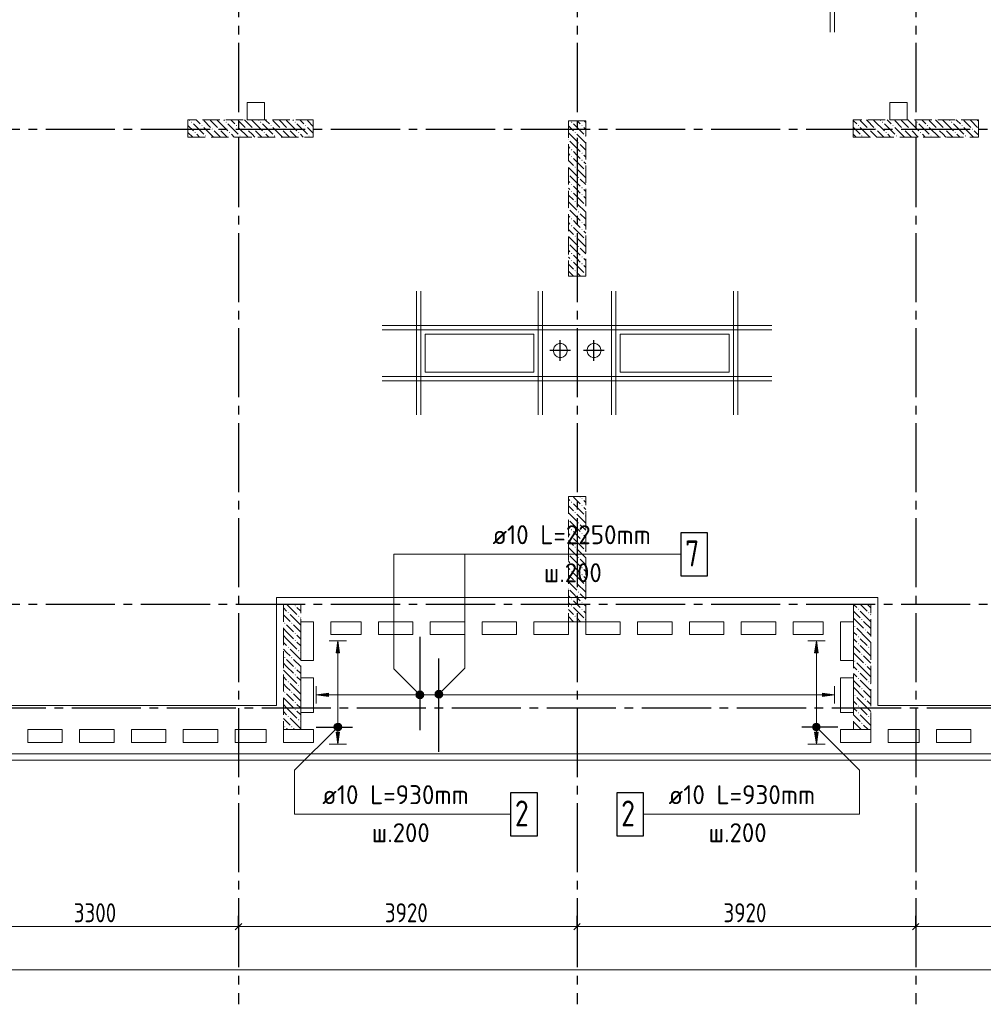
# Model space of a CAD drawing. Header units: millimetres. Extents: x 0 to 61017, y 0 to 42000.
# Tile 12 of 16: x 32307 to 43462, y 16970 to 28370. Entities that reach past the tile are written whole.
import ezdxf

# ---------------------------------------------------------------- set-up
doc = ezdxf.new("R2010")
doc.units = ezdxf.units.MM
doc.linetypes.add('______2', pattern=[270, 200, -70])
doc.linetypes.add('______5', pattern=[1100, 800, -100, 100, -100])
for name, color, linetype, lineweight in [('Standard', 7, 'Continuous', 25), ('ЖБ Перекрытие верхний уровень', 7, 'Continuous', 35), ('ЖБ Пилон', 7, 'Continuous', 35), ('Обрамление проемов стержнями', 7, 'Continuous', 25), ('Оси', 40, '______5', 18), ('Позиционная метка линия выноска', 7, 'Continuous', 13), ('Позиционная метка номер позиции', 7, 'Continuous', 13)]:
    doc.layers.add(name, color=color, linetype=linetype, lineweight=lineweight)
doc.layers.add('Обрамление П-обр. равн.', color=7, linetype='Continuous', lineweight=25, true_color=0x5f1e0f)
doc.styles.add('GOST 2.304-81', font='txt')
doc.styles.add('ISOCPEUR', font='txt')

msp = doc.modelspace()

# ---------------------------------------------------------------- hatches: boundary and pattern name
at = {"layer": 'ЖБ Пилон', "linetype": 'Continuous', "lineweight": 18, "transparency": 33554687}
for points in [[(34290, 27183), (34297, 27190), (34303, 27183), (34297, 27177)], [(34410, 27143), (34417, 27150), (34423, 27143), (34417, 27137)], [(34690, 27183), (34697, 27190), (34703, 27183), (34697, 27177)], [(34810, 27143), (34817, 27150), (34823, 27143), (34817, 27137)], [(35090, 27183), (35097, 27190), (35103, 27183), (35097, 27177)], [(35210, 27143), (35217, 27150), (35223, 27143), (35217, 27137)], [(35490, 27183), (35497, 27190), (35503, 27183), (35497, 27177)], [(35610, 27143), (35617, 27150), (35623, 27143), (35617, 27137)], [(38690, 27183), (38697, 27190), (38703, 27183), (38697, 27177)], [(38810, 27143), (38817, 27150), (38823, 27143), (38817, 27137)], [(42010, 27143), (42017, 27150), (42023, 27143), (42017, 27137)], [(42290, 27183), (42297, 27190), (42303, 27183), (42297, 27177)], [(42410, 27143), (42417, 27150), (42423, 27143), (42417, 27137)], [(42690, 27183), (42697, 27190), (42703, 27183), (42697, 27177)], [(42810, 27143), (42817, 27150), (42823, 27143), (42817, 27137)], [(43090, 27183), (43097, 27190), (43103, 27183), (43097, 27177)], [(43210, 27143), (43217, 27150), (43223, 27143), (43217, 27137)], [(34330, 27063), (34337, 27070), (34343, 27063), (34337, 27057)], [(34450, 27023), (34457, 27030), (34463, 27023), (34457, 27017)], [(34530, 27103), (34537, 27110), (34543, 27103), (34537, 27097)], [(34610, 27103), (34617, 27110), (34623, 27103), (34617, 27097)], [(34730, 27063), (34737, 27070), (34743, 27063), (34737, 27057)], [(34850, 27023), (34857, 27030), (34863, 27023), (34857, 27017)], [(34930, 27103), (34937, 27110), (34943, 27103), (34937, 27097)], [(35010, 27103), (35017, 27110), (35023, 27103), (35017, 27097)], [(35130, 27063), (35137, 27070), (35143, 27063), (35137, 27057)], [(35250, 27023), (35257, 27030), (35263, 27023), (35257, 27017)], [(35330, 27103), (35337, 27110), (35343, 27103), (35337, 27097)], [(35410, 27103), (35417, 27110), (35423, 27103), (35417, 27097)], [(35530, 27063), (35537, 27070), (35543, 27063), (35537, 27057)], [(35650, 27023), (35657, 27030), (35663, 27023), (35657, 27017)], [(38730, 27063), (38737, 27070), (38743, 27063), (38737, 27057)], [(38850, 27023), (38857, 27030), (38860, 27027), (38860, 27020), (38857, 27017)], [(42050, 27023), (42057, 27030), (42063, 27023), (42057, 27017)], [(42130, 27103), (42137, 27110), (42143, 27103), (42137, 27097)], [(42210, 27103), (42217, 27110), (42223, 27103), (42217, 27097)], [(42330, 27063), (42337, 27070), (42343, 27063), (42337, 27057)], [(42450, 27023), (42457, 27030), (42463, 27023), (42457, 27017)], [(42530, 27103), (42537, 27110), (42543, 27103), (42537, 27097)], [(42610, 27103), (42617, 27110), (42623, 27103), (42617, 27097)], [(42730, 27063), (42737, 27070), (42743, 27063), (42737, 27057)], [(42850, 27023), (42857, 27030), (42863, 27023), (42857, 27017)], [(42930, 27103), (42937, 27110), (42943, 27103), (42937, 27097)], [(43010, 27103), (43017, 27110), (43023, 27103), (43017, 27097)], [(43130, 27063), (43137, 27070), (43143, 27063), (43137, 27057)], [(43250, 27023), (43257, 27030), (43263, 27023), (43257, 27017)], [(43330, 27103), (43337, 27110), (43343, 27103), (43337, 27097)], [(38660, 26987), (38663, 26983), (38660, 26980)], [(38770, 26943), (38777, 26950), (38783, 26943), (38777, 26937)], [(38690, 26863), (38697, 26870), (38703, 26863), (38697, 26857)], [(38690, 26783), (38697, 26790), (38703, 26783), (38697, 26777)], [(38810, 26823), (38817, 26830), (38823, 26823), (38817, 26817)], [(38810, 26743), (38817, 26750), (38823, 26743), (38817, 26737)], [(38660, 26587), (38663, 26583), (38660, 26580)], [(38730, 26663), (38737, 26670), (38743, 26663), (38737, 26657)], [(38850, 26623), (38857, 26630), (38860, 26627), (38860, 26620), (38857, 26617)], [(38690, 26463), (38697, 26470), (38703, 26463), (38697, 26457)], [(38770, 26543), (38777, 26550), (38783, 26543), (38777, 26537)], [(38690, 26383), (38697, 26390), (38703, 26383), (38697, 26377)], [(38810, 26423), (38817, 26430), (38823, 26423), (38817, 26417)], [(38810, 26343), (38817, 26350), (38823, 26343), (38817, 26337)], [(38730, 26263), (38737, 26270), (38743, 26263), (38737, 26257)], [(38850, 26223), (38857, 26230), (38860, 26227), (38860, 26220), (38857, 26217)], [(38660, 26187), (38663, 26183), (38660, 26180)], [(38770, 26143), (38777, 26150), (38783, 26143), (38777, 26137)], [(38690, 26063), (38697, 26070), (38703, 26063), (38697, 26057)], [(38810, 26023), (38817, 26030), (38823, 26023), (38817, 26017)], [(38690, 25983), (38697, 25990), (38703, 25983), (38697, 25977)], [(38810, 25943), (38817, 25950), (38823, 25943), (38817, 25937)], [(38660, 25787), (38663, 25783), (38660, 25780)], [(38730, 25863), (38737, 25870), (38743, 25863), (38737, 25857)], [(38850, 25823), (38857, 25830), (38860, 25827), (38860, 25820), (38857, 25817)], [(38690, 25663), (38697, 25670), (38703, 25663), (38697, 25657)], [(38770, 25743), (38777, 25750), (38783, 25743), (38777, 25737)], [(38690, 25583), (38697, 25590), (38703, 25583), (38697, 25577)], [(38810, 25623), (38817, 25630), (38823, 25623), (38817, 25617)], [(38810, 25543), (38817, 25550), (38823, 25543), (38817, 25537)], [(38730, 25463), (38737, 25470), (38743, 25463), (38737, 25457)], [(38850, 25423), (38857, 25430), (38860, 25427), (38860, 25420), (38857, 25417)], [(38810, 22823), (38817, 22830), (38823, 22823), (38817, 22817)], [(38690, 22783), (38697, 22790), (38703, 22783), (38697, 22777)], [(38810, 22743), (38817, 22750), (38823, 22743), (38817, 22737)], [(38660, 22587), (38663, 22583), (38660, 22580)], [(38730, 22663), (38737, 22670), (38743, 22663), (38737, 22657)], [(38850, 22623), (38857, 22630), (38860, 22627), (38860, 22620), (38857, 22617)], [(38690, 22463), (38697, 22470), (38703, 22463), (38697, 22457)], [(38770, 22543), (38777, 22550), (38783, 22543), (38777, 22537)], [(38690, 22383), (38697, 22390), (38703, 22383), (38697, 22377)], [(38810, 22423), (38817, 22430), (38823, 22423), (38817, 22417)], [(38810, 22343), (38817, 22350), (38823, 22343), (38817, 22337)], [(38730, 22263), (38737, 22270), (38743, 22263), (38737, 22257)], [(38850, 22223), (38857, 22230), (38860, 22227), (38860, 22220), (38857, 22217)], [(38660, 22187), (38663, 22183), (38660, 22180)], [(38770, 22143), (38777, 22150), (38783, 22143), (38777, 22137)], [(38690, 22063), (38697, 22070), (38703, 22063), (38697, 22057)], [(38810, 22023), (38817, 22030), (38823, 22023), (38817, 22017)], [(38690, 21983), (38697, 21990), (38703, 21983), (38697, 21977)], [(38810, 21943), (38817, 21950), (38823, 21943), (38817, 21937)], [(38660, 21787), (38663, 21783), (38660, 21780)], [(38730, 21863), (38737, 21870), (38743, 21863), (38737, 21857)], [(38850, 21823), (38857, 21830), (38860, 21827), (38860, 21820), (38857, 21817)], [(38690, 21663), (38697, 21670), (38703, 21663), (38697, 21657)], [(38770, 21743), (38777, 21750), (38783, 21743), (38777, 21737)], [(35490, 21583), (35497, 21590), (35503, 21583), (35497, 21577)], [(38690, 21583), (38697, 21590), (38703, 21583), (38697, 21577)], [(38810, 21623), (38817, 21630), (38823, 21623), (38817, 21617)], [(38810, 21543), (38817, 21550), (38823, 21543), (38817, 21537)], [(42010, 21543), (42017, 21550), (42023, 21543), (42017, 21537)], [(35410, 21503), (35417, 21510), (35423, 21503), (35417, 21497)], [(35530, 21463), (35537, 21470), (35543, 21463), (35537, 21457)], [(38730, 21463), (38737, 21470), (38743, 21463), (38737, 21457)], [(42130, 21503), (42137, 21510), (42143, 21503), (42137, 21497)], [(35370, 21383), (35377, 21390), (35383, 21383), (35377, 21377)], [(35450, 21383), (35457, 21390), (35463, 21383), (35457, 21377)], [(38850, 21423), (38857, 21430), (38860, 21427), (38860, 21420), (38857, 21417)], [(41970, 21343), (41977, 21350), (41983, 21343), (41977, 21337)], [(42050, 21423), (42057, 21430), (42063, 21423), (42057, 21417)], [(35490, 21263), (35497, 21270), (35503, 21263), (35497, 21257)], [(42010, 21223), (42017, 21230), (42023, 21223), (42017, 21217)], [(42090, 21303), (42097, 21310), (42103, 21303), (42097, 21297)], [(35410, 21103), (35417, 21110), (35423, 21103), (35417, 21097)], [(35490, 21183), (35497, 21190), (35503, 21183), (35497, 21177)], [(42010, 21143), (42017, 21150), (42023, 21143), (42017, 21137)], [(42130, 21103), (42137, 21110), (42143, 21103), (42137, 21097)], [(35370, 20983), (35377, 20990), (35383, 20983), (35377, 20977)], [(35450, 20983), (35457, 20990), (35463, 20983), (35457, 20977)], [(35530, 21063), (35537, 21070), (35543, 21063), (35537, 21057)], [(42050, 21023), (42057, 21030), (42063, 21023), (42057, 21017)], [(35490, 20863), (35497, 20870), (35503, 20863), (35497, 20857)], [(41970, 20943), (41977, 20950), (41983, 20943), (41977, 20937)], [(42090, 20903), (42097, 20910), (42103, 20903), (42097, 20897)], [(35490, 20783), (35497, 20790), (35503, 20783), (35497, 20777)], [(42010, 20823), (42017, 20830), (42023, 20823), (42017, 20817)], [(42010, 20743), (42017, 20750), (42023, 20743), (42017, 20737)], [(35410, 20703), (35417, 20710), (35423, 20703), (35417, 20697)], [(35530, 20663), (35537, 20670), (35543, 20663), (35537, 20657)], [(42130, 20703), (42137, 20710), (42143, 20703), (42137, 20697)], [(35370, 20583), (35377, 20590), (35383, 20583), (35377, 20577)], [(35450, 20583), (35457, 20590), (35463, 20583), (35457, 20577)], [(41970, 20543), (41977, 20550), (41983, 20543), (41977, 20537)], [(42050, 20623), (42057, 20630), (42063, 20623), (42057, 20617)], [(35490, 20463), (35497, 20470), (35503, 20463), (35497, 20457)], [(42010, 20423), (42017, 20430), (42023, 20423), (42017, 20417)], [(42090, 20503), (42097, 20510), (42103, 20503), (42097, 20497)], [(35410, 20303), (35417, 20310), (35423, 20303), (35417, 20297)], [(35490, 20383), (35497, 20390), (35503, 20383), (35497, 20377)], [(42010, 20343), (42017, 20350), (42023, 20343), (42017, 20337)], [(42130, 20303), (42137, 20310), (42143, 20303), (42137, 20297)], [(35370, 20183), (35377, 20190), (35383, 20183), (35377, 20177)], [(35450, 20183), (35457, 20190), (35463, 20183), (35457, 20177)], [(35530, 20263), (35537, 20270), (35543, 20263), (35537, 20257)], [(42050, 20223), (42057, 20230), (42063, 20223), (42057, 20217)]]:
    msp.add_hatch(color=7, dxfattribs=at).paths.add_polyline_path(points, flags=16)
at = {"layer": 'Обрамление П-обр. равн.', "linetype": 'Continuous', "lineweight": 13, "transparency": 33554687}
for points in [[(36010, 21040), (35990, 21180), (35970, 21040)], [(41550, 21040), (41530, 21180), (41510, 21040)], [(36901, 20530), (36901, 20575), (36895, 20553)], [(36901, 20575), (36917, 20514), (36917, 20591)], [(36901, 20575), (36901, 20530), (36917, 20514)], [(36917, 20591), (36940, 20508), (36940, 20598)], [(36917, 20591), (36917, 20514), (36940, 20508)], [(36940, 20598), (36940, 20508), (36962, 20514)], [(36940, 20598), (36962, 20514), (36962, 20591)], [(36962, 20591), (36962, 20514), (36979, 20530)], [(36962, 20591), (36979, 20530), (36979, 20575)], [(36979, 20575), (36979, 20530), (36985, 20553)], [(41600, 20533), (41740, 20553), (41600, 20573)]]:
    msp.add_hatch(color=7, dxfattribs=at).paths.add_polyline_path(points)
for points in [[(35880, 20533), (35740, 20553), (35880, 20573)], [(36010, 20120), (35990, 19980), (35970, 20120)], [(41550, 20120), (41530, 19980), (41510, 20120)]]:
    msp.add_hatch(color=7, dxfattribs=at).paths.add_polyline_path(points, flags=16)
at = {"layer": 'Позиционная метка номер позиции', "linetype": 'Continuous', "lineweight": 13, "transparency": 33554687}
for points in [[(36908, 20521), (36951, 20596), (36897, 20541)], [(36897, 20541), (36951, 20596), (36929, 20596)], [(36897, 20541), (36929, 20596), (36897, 20564)], [(36897, 20564), (36929, 20596), (36908, 20584)], [(36908, 20521), (36972, 20584), (36951, 20596)], [(36929, 20509), (36972, 20584), (36908, 20521)], [(36929, 20509), (36983, 20564), (36972, 20584)], [(36951, 20509), (36983, 20564), (36929, 20509)], [(36951, 20509), (36983, 20541), (36983, 20564)], [(36983, 20541), (36951, 20509), (36972, 20521)], [(37117, 20571), (37192, 20528), (37128, 20592)], [(37117, 20549), (37171, 20517), (37117, 20571)], [(37117, 20571), (37171, 20517), (37192, 20528)], [(37149, 20517), (37117, 20549), (37128, 20528)], [(37117, 20549), (37149, 20517), (37171, 20517)], [(37128, 20592), (37203, 20549), (37149, 20603)], [(37128, 20592), (37192, 20528), (37203, 20549)], [(37149, 20603), (37203, 20549), (37203, 20571)], [(37149, 20603), (37203, 20571), (37171, 20603)], [(37171, 20603), (37203, 20571), (37192, 20592)], [(36022, 20148), (35958, 20212), (35947, 20191)], [(36022, 20148), (35947, 20191), (36001, 20137)], [(36001, 20137), (35947, 20191), (35947, 20169)], [(36033, 20169), (35979, 20223), (35958, 20212)], [(36033, 20169), (35958, 20212), (36022, 20148)], [(36033, 20191), (36001, 20223), (35979, 20223)], [(36033, 20191), (35979, 20223), (36033, 20169)], [(36001, 20223), (36033, 20191), (36022, 20212)], [(41487, 20191), (41519, 20223), (41498, 20212)], [(41519, 20223), (41487, 20191), (41487, 20169)], [(41519, 20223), (41487, 20169), (41541, 20223)], [(41541, 20223), (41487, 20169), (41498, 20148)], [(41541, 20223), (41498, 20148), (41562, 20212)], [(41562, 20212), (41498, 20148), (41519, 20137)], [(41562, 20212), (41519, 20137), (41573, 20191)], [(41573, 20191), (41519, 20137), (41541, 20137)], [(41573, 20191), (41541, 20137), (41573, 20169)], [(36001, 20137), (35947, 20169), (35979, 20137)], [(35979, 20137), (35947, 20169), (35958, 20148)], [(41573, 20169), (41541, 20137), (41562, 20148)]]:
    msp.add_hatch(color=7, dxfattribs=at).paths.add_polyline_path(points)

# ---------------------------------------------------------------- linework, layer by layer
at = {"layer": 'Standard', "color": 8, "linetype": '______5', "lineweight": -3, "transparency": 33554687}
for p, q in [((38565, 24420), (38565, 24660)), ((38955, 24420), (38955, 24660)), ((38685, 24540), (38445, 24540)), ((39075, 24540), (38835, 24540))]:
    msp.add_line(p, q, dxfattribs=at)
at = {"layer": 'Standard', "color": 7, "linetype": 'Continuous', "lineweight": 25, "transparency": 33554687}
for p, q in [((34802, 17833), (34877, 17907)), ((38723, 17833), (38797, 17907)), ((42642, 17833), (42717, 17907))]:
    msp.add_line(p, q, dxfattribs=at)
at = {"layer": 'Standard', "color": 251, "linetype": 'Continuous', "lineweight": -3, "true_color": 0x656565, "transparency": 33554687}
for p, q in [((34840, 17870), (34840, 17995)), ((38760, 17870), (38760, 17995)), ((42680, 17870), (42680, 17995)), ((34840, 17870), (34840, 17745)), ((34840, 17870), (34840, 17418)), ((38760, 17870), (38760, 17745)), ((38760, 17870), (38760, 17418)), ((42680, 17870), (42680, 17745)), ((42680, 17870), (42680, 17418))]:
    msp.add_line(p, q, dxfattribs=at)
at = {"layer": 'Standard', "color": 7, "linetype": 'Continuous', "lineweight": 13, "transparency": 33554687}
for p, q in [((31540, 17870), (34840, 17870)), ((34840, 17870), (38760, 17870)), ((38760, 17870), (42680, 17870)), ((42680, 17870), (45980, 17870)), ((49280, 17370), (7200, 17370))]:
    msp.add_line(p, q, dxfattribs=at)
at = {"layer": 'Standard', "color": 254, "linetype": 'Continuous', "lineweight": 13, "true_color": 0xc4c4ff, "transparency": 33554687}
msp.add_lwpolyline([(7029, 19795), (49781, 19795), (49781, 34901), (7029, 34901), (7029, 19795)], dxfattribs=at)
at = {"layer": 'ЖБ Перекрытие верхний уровень', "color": 7, "linetype": 'Continuous', "lineweight": 18, "transparency": 33554687}
for p, q in [((35140, 27410), (34940, 27410)), ((34940, 27410), (34940, 27210)), ((35140, 27210), (35140, 27410)), ((42580, 27410), (42380, 27410)), ((42380, 27410), (42380, 27210)), ((42580, 27210), (42580, 27410)), ((34940, 27210), (35140, 27210)), ((42380, 27210), (42580, 27210)), ((38260, 24730), (37000, 24730)), ((37000, 24730), (37000, 24290)), ((38260, 24290), (38260, 24730)), ((40520, 24730), (39260, 24730)), ((39260, 24730), (39260, 24290)), ((40520, 24290), (40520, 24730)), ((38493, 24577), (38485, 24553)), ((38485, 24553), (38485, 24527)), ((38485, 24527), (38493, 24503)), ((38508, 24597), (38493, 24577)), ((38528, 24612), (38508, 24597)), ((38552, 24620), (38528, 24612)), ((38578, 24620), (38552, 24620)), ((38602, 24612), (38578, 24620)), ((38622, 24597), (38602, 24612)), ((38637, 24577), (38622, 24597)), ((38645, 24553), (38637, 24577)), ((38637, 24503), (38645, 24527)), ((38645, 24527), (38645, 24553)), ((38883, 24577), (38875, 24553)), ((38875, 24553), (38875, 24527)), ((38875, 24527), (38883, 24503)), ((38898, 24597), (38883, 24577)), ((38918, 24612), (38898, 24597)), ((38942, 24620), (38918, 24612)), ((38968, 24620), (38942, 24620)), ((38992, 24612), (38968, 24620)), ((39012, 24597), (38992, 24612)), ((39027, 24577), (39012, 24597)), ((39035, 24553), (39027, 24577)), ((39027, 24503), (39035, 24527)), ((39035, 24527), (39035, 24553)), ((38493, 24503), (38508, 24483)), ((38508, 24483), (38528, 24468)), ((38528, 24468), (38552, 24460)), ((38552, 24460), (38578, 24460)), ((38578, 24460), (38602, 24468)), ((38602, 24468), (38622, 24483)), ((38622, 24483), (38637, 24503)), ((38883, 24503), (38898, 24483)), ((38898, 24483), (38918, 24468)), ((38918, 24468), (38942, 24460)), ((38942, 24460), (38968, 24460)), ((38968, 24460), (38992, 24468)), ((38992, 24468), (39012, 24483)), ((39012, 24483), (39027, 24503)), ((37000, 24290), (38260, 24290)), ((39260, 24290), (40520, 24290)), ((35560, 20950), (35560, 21400)), ((35560, 21400), (35710, 21400)), ((35710, 21400), (35710, 20950)), ((35910, 21250), (35910, 21400)), ((35910, 21400), (36260, 21400)), ((36260, 21400), (36260, 21250)), ((36460, 21250), (36460, 21400)), ((36460, 21400), (36860, 21400)), ((36860, 21400), (36860, 21250)), ((37060, 21400), (37460, 21400)), ((37060, 21250), (37060, 21400)), ((37460, 21400), (37460, 21250)), ((37660, 21250), (37660, 21400)), ((37660, 21400), (38060, 21400)), ((38060, 21400), (38060, 21250)), ((38260, 21250), (38260, 21400)), ((38260, 21400), (38660, 21400)), ((38660, 21400), (38660, 21250)), ((38860, 21250), (38860, 21400)), ((38860, 21400), (39260, 21400)), ((39260, 21400), (39260, 21250)), ((39460, 21250), (39460, 21400)), ((39460, 21400), (39860, 21400)), ((39860, 21400), (39860, 21250)), ((40060, 21250), (40060, 21400)), ((40060, 21400), (40460, 21400)), ((40460, 21400), (40460, 21250)), ((40660, 21400), (41060, 21400)), ((40660, 21250), (40660, 21400)), ((41060, 21400), (41060, 21250)), ((41260, 21250), (41260, 21400)), ((41260, 21400), (41610, 21400)), ((41610, 21400), (41610, 21250)), ((41810, 20950), (41810, 21400)), ((41810, 21400), (41960, 21400)), ((41960, 21400), (41960, 20950)), ((36260, 21250), (35910, 21250)), ((36860, 21250), (36460, 21250)), ((37460, 21250), (37060, 21250)), ((38060, 21250), (37660, 21250)), ((38660, 21250), (38260, 21250)), ((39260, 21250), (38860, 21250)), ((39860, 21250), (39460, 21250)), ((40460, 21250), (40060, 21250)), ((41060, 21250), (40660, 21250)), ((41610, 21250), (41260, 21250)), ((35710, 20950), (35560, 20950)), ((41960, 20950), (41810, 20950)), ((35560, 20350), (35560, 20750)), ((35560, 20750), (35710, 20750)), ((35710, 20750), (35710, 20350)), ((41810, 20350), (41810, 20750)), ((41810, 20750), (41960, 20750)), ((41960, 20750), (41960, 20350)), ((35710, 20350), (35560, 20350)), ((41960, 20350), (41810, 20350)), ((32400, 20150), (32800, 20150)), ((32400, 20000), (32400, 20150)), ((32800, 20150), (32800, 20000)), ((33000, 20000), (33000, 20150)), ((33000, 20150), (33400, 20150)), ((33400, 20150), (33400, 20000)), ((33600, 20150), (34000, 20150)), ((33600, 20000), (33600, 20150)), ((34000, 20150), (34000, 20000)), ((34200, 20000), (34200, 20150)), ((34200, 20150), (34600, 20150)), ((34600, 20150), (34600, 20000)), ((34800, 20000), (34800, 20150)), ((34800, 20150), (35160, 20150)), ((35160, 20150), (35160, 20000)), ((35360, 20150), (35710, 20150)), ((35360, 20000), (35360, 20150)), ((35710, 20150), (35710, 20000)), ((41810, 20150), (42160, 20150)), ((41810, 20000), (41810, 20150)), ((42160, 20150), (42160, 20000)), ((42360, 20000), (42360, 20150)), ((42360, 20150), (42720, 20150)), ((42720, 20150), (42720, 20000)), ((42920, 20000), (42920, 20150)), ((42920, 20150), (43320, 20150)), ((43320, 20150), (43320, 20000)), ((32800, 20000), (32400, 20000)), ((33400, 20000), (33000, 20000)), ((34000, 20000), (33600, 20000)), ((34600, 20000), (34200, 20000)), ((35160, 20000), (34800, 20000)), ((35710, 20000), (35360, 20000)), ((42160, 20000), (41810, 20000)), ((42720, 20000), (42360, 20000)), ((43320, 20000), (42920, 20000)), ((28240, 19870), (49710, 19870))]:
    msp.add_line(p, q, dxfattribs=at)
at = {"layer": 'ЖБ Пилон', "color": 253, "linetype": '______2', "lineweight": 13, "true_color": 0xa0a0a0, "transparency": 33554687}
for p, q in [((35705, 27210), (34255, 27210)), ((34255, 27210), (34255, 27010)), ((35705, 27010), (35705, 27210)), ((38660, 27200), (38660, 25400)), ((38860, 27200), (38660, 27200)), ((38860, 25400), (38860, 27200)), ((43405, 27210), (41955, 27210)), ((41955, 27210), (41955, 27010)), ((43405, 27010), (43405, 27210)), ((34255, 27010), (35705, 27010)), ((41955, 27010), (43405, 27010)), ((38660, 25400), (38860, 25400)), ((38660, 22850), (38660, 21400)), ((38860, 22850), (38660, 22850)), ((38860, 21400), (38860, 22850)), ((35360, 21600), (35360, 20150)), ((35560, 21600), (35360, 21600)), ((35560, 20150), (35560, 21600)), ((41960, 21600), (41960, 20150)), ((42160, 21600), (41960, 21600)), ((42160, 20150), (42160, 21600)), ((38660, 21400), (38860, 21400)), ((35360, 20150), (35560, 20150)), ((41960, 20150), (42160, 20150))]:
    msp.add_line(p, q, dxfattribs=at)
at = {"layer": 'ЖБ Пилон', "color": 9, "linetype": 'Continuous', "lineweight": 18, "true_color": 0xc7c7c7, "transparency": 33554687}
for p, q in [((34255, 27145), (34317, 27083)), ((34270, 27210), (34277, 27203)), ((34317, 27163), (34437, 27043)), ((34357, 27203), (34350, 27210)), ((34397, 27163), (34357, 27203)), ((34437, 27203), (34517, 27123)), ((34517, 27203), (34510, 27210)), ((34517, 27203), (34597, 27123)), ((34590, 27210), (34597, 27203)), ((34597, 27203), (34717, 27083)), ((34670, 27210), (34677, 27203)), ((34717, 27163), (34837, 27043)), ((34757, 27203), (34750, 27210)), ((34797, 27163), (34757, 27203)), ((34837, 27203), (34917, 27123)), ((34917, 27203), (34910, 27210)), ((34917, 27203), (34997, 27123)), ((34990, 27210), (34997, 27203)), ((34997, 27203), (35117, 27083)), ((35070, 27210), (35077, 27203)), ((35117, 27163), (35237, 27043)), ((35157, 27203), (35150, 27210)), ((35197, 27163), (35157, 27203)), ((35237, 27203), (35317, 27123)), ((35317, 27203), (35310, 27210)), ((35317, 27203), (35397, 27123)), ((35390, 27210), (35397, 27203)), ((35397, 27203), (35517, 27083)), ((35470, 27210), (35477, 27203)), ((35517, 27163), (35637, 27043)), ((35557, 27203), (35550, 27210)), ((35597, 27163), (35557, 27203)), ((35637, 27203), (35705, 27135)), ((38660, 27140), (38717, 27083)), ((38717, 27163), (38837, 27043)), ((38797, 27163), (38760, 27200)), ((38840, 27200), (38860, 27180)), ((41957, 27203), (41955, 27205)), ((41997, 27163), (41957, 27203)), ((42037, 27203), (42117, 27123)), ((42117, 27203), (42110, 27210)), ((42117, 27203), (42197, 27123)), ((42190, 27210), (42197, 27203)), ((42197, 27203), (42317, 27083)), ((42270, 27210), (42277, 27203)), ((42317, 27163), (42437, 27043)), ((42357, 27203), (42350, 27210)), ((42397, 27163), (42357, 27203)), ((42437, 27203), (42517, 27123)), ((42517, 27203), (42510, 27210)), ((42517, 27203), (42597, 27123)), ((42590, 27210), (42597, 27203)), ((42597, 27203), (42717, 27083)), ((42670, 27210), (42677, 27203)), ((42717, 27163), (42837, 27043)), ((42757, 27203), (42750, 27210)), ((42797, 27163), (42757, 27203)), ((42837, 27203), (42917, 27123)), ((42917, 27203), (42910, 27210)), ((42917, 27203), (42997, 27123)), ((42990, 27210), (42997, 27203)), ((42997, 27203), (43117, 27083)), ((43070, 27210), (43077, 27203)), ((43117, 27163), (43237, 27043)), ((43157, 27203), (43150, 27210)), ((43197, 27163), (43157, 27203)), ((43237, 27203), (43317, 27123)), ((43317, 27203), (43310, 27210)), ((43317, 27203), (43397, 27123)), ((43390, 27210), (43397, 27203)), ((43397, 27203), (43405, 27195)), ((34255, 27065), (34310, 27010)), ((34357, 27043), (34390, 27010)), ((34437, 27123), (34550, 27010)), ((34597, 27043), (34557, 27083)), ((34630, 27010), (34597, 27043)), ((34637, 27083), (34710, 27010)), ((34757, 27043), (34790, 27010)), ((34837, 27123), (34950, 27010)), ((34997, 27043), (34957, 27083)), ((35030, 27010), (34997, 27043)), ((35037, 27083), (35110, 27010)), ((35157, 27043), (35190, 27010)), ((35237, 27123), (35350, 27010)), ((35397, 27043), (35357, 27083)), ((35430, 27010), (35397, 27043)), ((35437, 27083), (35510, 27010)), ((35557, 27043), (35590, 27010)), ((35637, 27123), (35705, 27055)), ((38660, 27060), (38757, 26963)), ((38757, 27043), (38860, 26940)), ((38837, 27123), (38860, 27100)), ((41955, 27125), (42037, 27043)), ((41957, 27043), (41990, 27010)), ((42037, 27123), (42150, 27010)), ((42197, 27043), (42157, 27083)), ((42230, 27010), (42197, 27043)), ((42237, 27083), (42310, 27010)), ((42357, 27043), (42390, 27010)), ((42437, 27123), (42550, 27010)), ((42597, 27043), (42557, 27083)), ((42630, 27010), (42597, 27043)), ((42637, 27083), (42710, 27010)), ((42757, 27043), (42790, 27010)), ((42837, 27123), (42950, 27010)), ((42997, 27043), (42957, 27083)), ((43030, 27010), (42997, 27043)), ((43037, 27083), (43110, 27010)), ((43157, 27043), (43190, 27010)), ((43237, 27123), (43350, 27010)), ((43397, 27043), (43357, 27083)), ((43405, 27035), (43397, 27043)), ((38677, 26963), (38797, 26843)), ((38860, 26860), (38797, 26923)), ((38660, 26900), (38677, 26883)), ((38660, 26820), (38677, 26803)), ((38757, 26803), (38717, 26843)), ((38797, 26763), (38757, 26803)), ((38837, 26803), (38860, 26780)), ((38660, 26740), (38717, 26683)), ((38717, 26763), (38837, 26643)), ((38837, 26723), (38860, 26700)), ((38660, 26660), (38757, 26563)), ((38677, 26563), (38797, 26443)), ((38757, 26643), (38860, 26540)), ((38660, 26500), (38677, 26483)), ((38860, 26460), (38797, 26523)), ((38660, 26420), (38677, 26403)), ((38660, 26340), (38717, 26283)), ((38757, 26403), (38717, 26443)), ((38717, 26363), (38837, 26243)), ((38797, 26363), (38757, 26403)), ((38837, 26403), (38860, 26380)), ((38660, 26260), (38757, 26163)), ((38757, 26243), (38860, 26140)), ((38837, 26323), (38860, 26300)), ((38677, 26163), (38797, 26043)), ((38860, 26060), (38797, 26123)), ((38660, 26100), (38677, 26083)), ((38660, 26020), (38677, 26003)), ((38757, 26003), (38717, 26043)), ((38797, 25963), (38757, 26003)), ((38837, 26003), (38860, 25980)), ((38660, 25940), (38717, 25883)), ((38717, 25963), (38837, 25843)), ((38837, 25923), (38860, 25900)), ((38660, 25860), (38757, 25763)), ((38757, 25843), (38860, 25740)), ((38660, 25700), (38677, 25683)), ((38677, 25763), (38797, 25643)), ((38860, 25660), (38797, 25723)), ((38660, 25620), (38677, 25603)), ((38660, 25540), (38717, 25483)), ((38757, 25603), (38717, 25643)), ((38717, 25563), (38837, 25443)), ((38797, 25563), (38757, 25603)), ((38837, 25603), (38860, 25580)), ((38660, 25460), (38720, 25400)), ((38757, 25443), (38800, 25400)), ((38837, 25523), (38860, 25500)), ((38660, 22820), (38677, 22803)), ((38757, 22803), (38717, 22843)), ((38797, 22763), (38757, 22803)), ((38790, 22850), (38797, 22843)), ((38837, 22803), (38860, 22780)), ((38660, 22740), (38717, 22683)), ((38717, 22763), (38837, 22643)), ((38837, 22723), (38860, 22700)), ((38660, 22660), (38757, 22563)), ((38757, 22643), (38860, 22540)), ((38660, 22500), (38677, 22483)), ((38677, 22563), (38797, 22443)), ((38860, 22460), (38797, 22523)), ((38660, 22420), (38677, 22403)), ((38757, 22403), (38717, 22443)), ((38717, 22363), (38837, 22243)), ((38797, 22363), (38757, 22403)), ((38837, 22403), (38860, 22380)), ((38660, 22340), (38717, 22283)), ((38660, 22260), (38757, 22163)), ((38757, 22243), (38860, 22140)), ((38837, 22323), (38860, 22300)), ((38677, 22163), (38797, 22043)), ((38860, 22060), (38797, 22123)), ((38660, 22100), (38677, 22083)), ((38660, 22020), (38677, 22003)), ((38757, 22003), (38717, 22043)), ((38797, 21963), (38757, 22003)), ((38837, 22003), (38860, 21980)), ((38660, 21940), (38717, 21883)), ((38717, 21963), (38837, 21843)), ((38837, 21923), (38860, 21900)), ((38660, 21860), (38757, 21763)), ((38757, 21843), (38860, 21740)), ((38660, 21700), (38677, 21683)), ((38677, 21763), (38797, 21643)), ((38860, 21660), (38797, 21723)), ((35360, 21560), (35397, 21523)), ((35400, 21600), (35517, 21483)), ((35517, 21563), (35560, 21520)), ((38660, 21620), (38677, 21603)), ((38757, 21603), (38717, 21643)), ((38717, 21563), (38837, 21443)), ((38797, 21563), (38757, 21603)), ((38837, 21603), (38860, 21580)), ((41997, 21563), (41960, 21600)), ((42040, 21600), (42117, 21523)), ((42120, 21600), (42160, 21560)), ((35397, 21443), (35360, 21480)), ((35437, 21403), (35397, 21443)), ((35437, 21483), (35557, 21363)), ((35557, 21443), (35560, 21440)), ((38660, 21540), (38717, 21483)), ((38660, 21460), (38720, 21400)), ((38757, 21443), (38800, 21400)), ((38837, 21523), (38860, 21500)), ((41960, 21520), (42037, 21443)), ((41960, 21440), (42077, 21323)), ((42037, 21523), (42157, 21403)), ((42160, 21480), (42157, 21483)), ((35397, 21283), (35360, 21320)), ((35397, 21363), (35477, 21283)), ((35477, 21363), (35560, 21280)), ((42117, 21203), (41997, 21323)), ((42160, 21320), (42077, 21403)), ((35360, 21240), (35397, 21203)), ((35397, 21283), (35477, 21203)), ((35557, 21203), (35517, 21243)), ((41960, 21280), (41997, 21243)), ((42117, 21283), (42160, 21240)), ((35360, 21160), (35397, 21123)), ((35397, 21203), (35517, 21083)), ((35517, 21163), (35560, 21120)), ((35560, 21200), (35557, 21203)), ((41997, 21163), (41960, 21200)), ((41960, 21120), (42037, 21043)), ((42037, 21203), (42117, 21123)), ((42037, 21123), (42157, 21003)), ((42117, 21203), (42160, 21160)), ((35397, 21043), (35360, 21080)), ((35437, 21003), (35397, 21043)), ((35437, 21083), (35557, 20963)), ((35557, 21043), (35560, 21040)), ((41960, 21040), (42077, 20923)), ((42160, 20920), (42077, 21003)), ((42160, 21080), (42157, 21083)), ((35397, 20883), (35360, 20920)), ((35397, 20963), (35477, 20883)), ((35397, 20883), (35477, 20803)), ((35477, 20963), (35560, 20880)), ((41960, 20880), (41997, 20843)), ((42117, 20803), (41997, 20923)), ((42117, 20883), (42160, 20840)), ((35360, 20840), (35397, 20803)), ((35360, 20760), (35397, 20723)), ((35397, 20803), (35517, 20683)), ((35557, 20803), (35517, 20843)), ((35517, 20763), (35560, 20720)), ((35560, 20800), (35557, 20803)), ((41997, 20763), (41960, 20800)), ((42037, 20803), (42117, 20723)), ((42117, 20803), (42160, 20760)), ((35397, 20643), (35360, 20680)), ((35437, 20603), (35397, 20643)), ((35437, 20683), (35557, 20563)), ((35557, 20643), (35560, 20640)), ((41960, 20720), (42037, 20643)), ((41960, 20640), (42077, 20523)), ((42037, 20723), (42157, 20603)), ((42160, 20680), (42157, 20683)), ((35397, 20483), (35360, 20520)), ((35397, 20563), (35477, 20483)), ((35477, 20563), (35560, 20480)), ((42117, 20403), (41997, 20523)), ((42160, 20520), (42077, 20603)), ((35360, 20440), (35397, 20403)), ((35397, 20483), (35477, 20403)), ((35557, 20403), (35517, 20443)), ((41960, 20480), (41997, 20443)), ((42117, 20483), (42160, 20440)), ((35360, 20360), (35397, 20323)), ((35397, 20403), (35517, 20283)), ((35517, 20363), (35560, 20320)), ((35560, 20400), (35557, 20403)), ((41997, 20363), (41960, 20400)), ((41960, 20320), (42037, 20243)), ((42037, 20403), (42117, 20323)), ((42037, 20323), (42157, 20203)), ((42117, 20403), (42160, 20360)), ((35397, 20243), (35360, 20280)), ((35437, 20203), (35397, 20243)), ((35437, 20283), (35557, 20163)), ((35557, 20243), (35560, 20240)), ((41960, 20240), (42050, 20150)), ((42130, 20150), (42077, 20203)), ((42160, 20280), (42157, 20283)), ((35397, 20163), (35410, 20150)), ((35477, 20163), (35490, 20150))]:
    msp.add_line(p, q, dxfattribs=at)
at = {"layer": 'Обрамление П-обр. равн.', "color": 7, "linetype": 'Continuous', "lineweight": 25, "transparency": 33554687}
for p, q in [((36940, 21225), (36940, 20145)), ((37160, 19895), (37160, 20975)), ((35740, 20180), (36160, 20180)), ((41780, 20180), (41360, 20180))]:
    msp.add_line(p, q, dxfattribs=at)
at = {"layer": 'Обрамление П-обр. равн.', "color": 251, "linetype": 'Continuous', "lineweight": 13, "true_color": 0x494949, "transparency": 33554687}
for p, q in [((35990, 21180), (35890, 21180)), ((35990, 21180), (35970, 21040)), ((36010, 21040), (35990, 21180)), ((35990, 21180), (36090, 21180)), ((35990, 21180), (35990, 21180)), ((41530, 21180), (41430, 21180)), ((41530, 21180), (41510, 21040)), ((41550, 21040), (41530, 21180)), ((41530, 21180), (41630, 21180)), ((41530, 21180), (41530, 21180)), ((35970, 21040), (36010, 21040)), ((35990, 20210), (35990, 21040)), ((41510, 21040), (41550, 21040)), ((41530, 20210), (41530, 21040)), ((35740, 20553), (35740, 20653)), ((41740, 20553), (41740, 20653)), ((35740, 20553), (35880, 20573)), ((35880, 20533), (35740, 20553)), ((35740, 20553), (35740, 20453)), ((35740, 20553), (35740, 20553)), ((35880, 20573), (35880, 20533)), ((35880, 20553), (36910, 20553)), ((36940, 20598), (36940, 20598)), ((36970, 20553), (41600, 20553)), ((41740, 20553), (41600, 20573)), ((41600, 20573), (41600, 20533)), ((41600, 20533), (41740, 20553)), ((41740, 20553), (41740, 20453)), ((41740, 20553), (41740, 20553)), ((36940, 20508), (36940, 20508)), ((35945, 20180), (35945, 20180)), ((36035, 20180), (36035, 20180)), ((41485, 20180), (41485, 20180)), ((41575, 20180), (41575, 20180)), ((35990, 19980), (35970, 20120)), ((35970, 20120), (36010, 20120)), ((35990, 20120), (35990, 20150)), ((36010, 20120), (35990, 19980)), ((41530, 19980), (41510, 20120)), ((41510, 20120), (41550, 20120)), ((41530, 20120), (41530, 20150)), ((41550, 20120), (41530, 19980)), ((35990, 19980), (35890, 19980)), ((35990, 19980), (36090, 19980)), ((35990, 19980), (35990, 19980)), ((41530, 19980), (41430, 19980)), ((41530, 19980), (41630, 19980)), ((41530, 19980), (41530, 19980))]:
    msp.add_line(p, q, dxfattribs=at)
at = {"layer": 'Обрамление П-обр. равн.', "color": 7, "linetype": 'Continuous', "lineweight": 25, "transparency": 33554687}
for points in [[(39960, 21930), (40270, 21930), (40270, 22430), (39960, 22430), (39960, 21930)], [(37990, 18920), (38300, 18920), (38300, 19420), (37990, 19420), (37990, 18920)], [(39220, 18920), (39530, 18920), (39530, 19420), (39220, 19420), (39220, 18920)]]:
    msp.add_lwpolyline(points, dxfattribs=at)
at = {"layer": 'Обрамление П-обр. равн.', "color": 251, "linetype": 'Continuous', "lineweight": 13, "true_color": 0x494949, "transparency": 33554687}
msp.add_circle((36940, 20553), 45, dxfattribs=at)
at = {"layer": 'Обрамление проемов стержнями', "color": 7, "linetype": 'Continuous', "lineweight": 18, "transparency": 33554687}
for p, q in [((36900, 23795), (36900, 25225)), ((36950, 23795), (36950, 25225)), ((38310, 23795), (38310, 25225)), ((38360, 23795), (38360, 25225)), ((39160, 23795), (39160, 25225)), ((39210, 23795), (39210, 25225)), ((40570, 23795), (40570, 25225)), ((40620, 23795), (40620, 25225)), ((36505, 24830), (41015, 24830)), ((36505, 24780), (41015, 24780)), ((36505, 24240), (41015, 24240)), ((36505, 24190), (41015, 24190))]:
    msp.add_line(p, q, dxfattribs=at)
for points in [[(41690, 28225), (41690, 29321), (41689, 29327), (41687, 29332), (41685, 29337), (41681, 29341), (41677, 29345), (41672, 29347), (41667, 29349), (41661, 29350), (41390, 29350)], [(41740, 28225), (41740, 29321), (41741, 29327), (41743, 29332), (41745, 29337), (41749, 29341), (41753, 29345), (41758, 29347), (41763, 29349), (41769, 29350), (42040, 29350)]]:
    msp.add_lwpolyline(points, dxfattribs=at)
at = {"layer": 'Оси', "color": 8, "linetype": '______5', "lineweight": -3, "transparency": 33554687}
for p, q in [((34840, 35800), (34840, 16970)), ((38760, 35800), (38760, 16970)), ((42680, 35800), (42680, 16970)), ((49910, 27100), (4600, 27100)), ((49910, 21600), (4600, 21600)), ((50210, 20400), (4600, 20400))]:
    msp.add_line(p, q, dxfattribs=at)
at = {"layer": 'Позиционная метка линия выноска', "color": 251, "linetype": 'Continuous', "lineweight": 13, "true_color": 0x494949, "transparency": 33554687}
msp.add_lwpolyline([(49100, 34450), (49100, 21680), (45800, 21680), (45800, 20430), (42240, 20430), (42240, 21680), (35280, 21680), (35280, 20430), (31720, 20430), (31720, 21400)], dxfattribs=at)
at = {"layer": 'Позиционная метка номер позиции', "color": 7, "linetype": 'Continuous', "lineweight": 13, "transparency": 33554687}
for p, q in [((36908, 20584), (36908, 20584)), ((36908, 20521), (36908, 20521)), ((36972, 20584), (36972, 20584)), ((36972, 20521), (36972, 20521)), ((37128, 20592), (37128, 20592)), ((37128, 20528), (37128, 20528)), ((37192, 20592), (37192, 20592)), ((37192, 20528), (37192, 20528)), ((35958, 20212), (35958, 20212)), ((36022, 20212), (36022, 20212)), ((41498, 20212), (41498, 20212)), ((41562, 20212), (41562, 20212)), ((35958, 20148), (35958, 20148)), ((36022, 20148), (36022, 20148)), ((41498, 20148), (41498, 20148)), ((41562, 20148), (41562, 20148))]:
    msp.add_line(p, q, dxfattribs=at)
for points in [[(36940, 20553), (36640, 20853), (36640, 22180), (39960, 22180)], [(37160, 20560), (37460, 20860), (37460, 22180), (39960, 22180)], [(35990, 20180), (35490, 19680), (35490, 19170), (37990, 19170)], [(41530, 20180), (42030, 19680), (42030, 19170), (39530, 19170)]]:
    msp.add_lwpolyline(points, dxfattribs=at)
for centre in [(36940, 20553), (37160, 20560), (35990, 20180), (41530, 20180)]:
    msp.add_circle(centre, 45, dxfattribs=at)

# ---------------------------------------------------------------- texts
at = {"layer": 'Standard', "color": 7, "linetype": 'Continuous', "lineweight": 25, "transparency": 33554687, "char_height": 220, "attachment_point": 7, "style": 'GOST 2.304-81'}
for s, insert, width in [('3300', (32932, 17920), 641.48), ('3920', (36534, 17920), 657.05), ('3920', (40454, 17920), 657.05)]:
    msp.add_mtext(s, dxfattribs=dict(at, insert=insert, width=width))
at = {"layer": 'Обрамление П-обр. равн.', "color": 7, "linetype": 'Continuous', "lineweight": 13, "transparency": 33554687, "attachment_point": 7, "style": 'ISOCPEUR'}
for s, insert, char_height, width in [('\\W0.96;ø10 L=2250mm ', (37780, 22297), 220, 2150.52), ('\\W0.78;7', (40010, 22040), 300, 326.41), ('\\W0.95;ш.200 ', (38374, 21857), 220, 962.13), ('\\W0.96;ø10 L=930mm ', (35810, 19287), 220, 1996.29), ('\\W0.96;ø10 L=930mm ', (39820, 19287), 220, 1996.29), ('\\W0.78;2', (38040, 19030), 300, 326.41), ('\\W0.78;2', (39270, 19030), 300, 326.41), ('\\W0.95;ш.200 ', (36382, 18847), 220, 962.12), ('\\W0.95;ш.200 ', (40282, 18847), 220, 962.12)]:
    msp.add_mtext(s, dxfattribs=dict(at, insert=insert, char_height=char_height, width=width))

doc.saveas('drawing.dxf')
